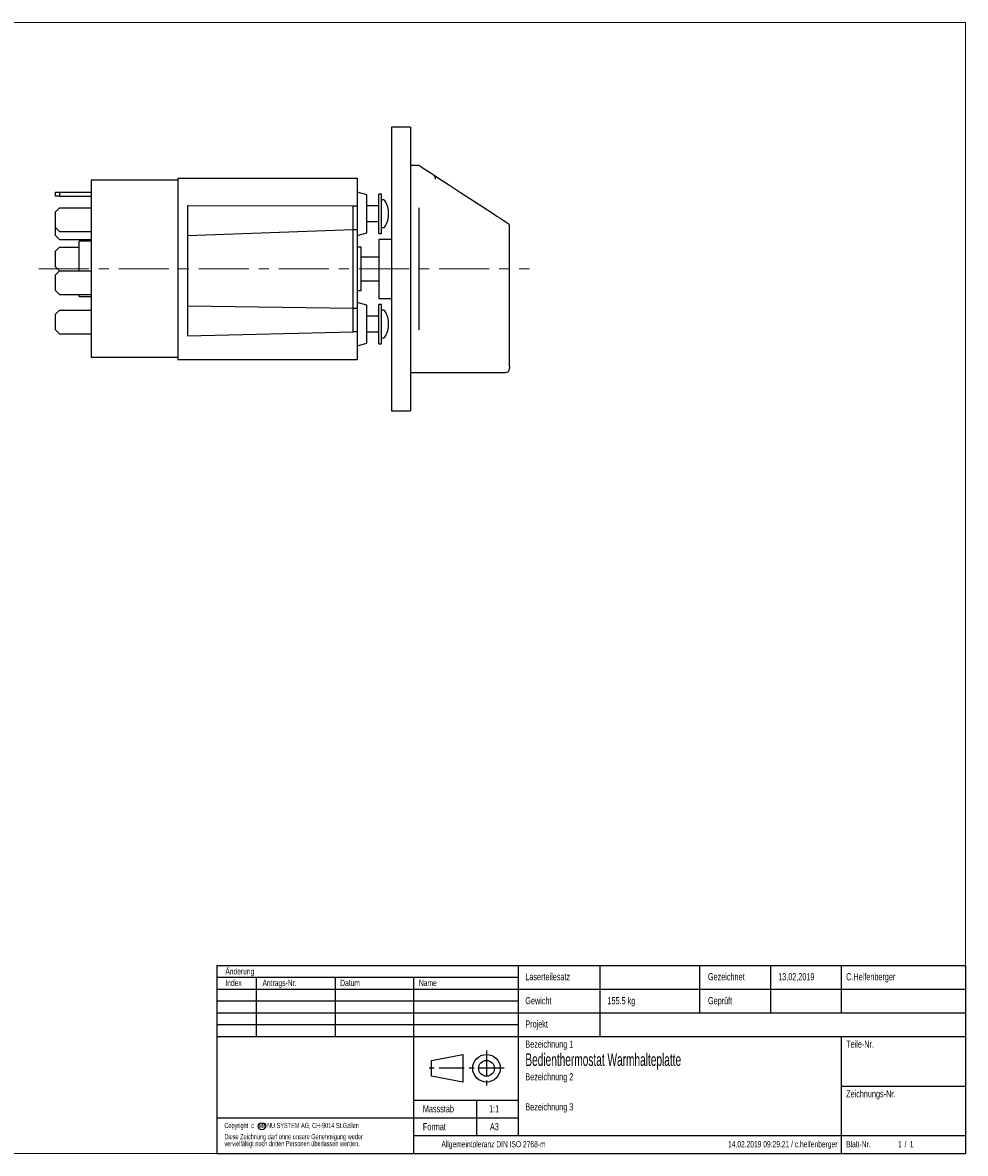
# Model space of a CAD drawing. Header units: millimetres. Extents: x 5 to 415, y 5 to 292.
# Tile 2 of 2: x 176 to 415, y 5 to 292. Entities that reach past the tile are written whole.
import ezdxf

# ---------------------------------------------------------------- set-up
doc = ezdxf.new("R2010")
doc.units = ezdxf.units.MM
doc.linetypes.add('CENTER', pattern=[10.16, 6.35, -1.27, 1.27, -1.27])
doc.linetypes.add('CENTERX2', pattern=[20.32, 12.7, -2.54, 2.54, -2.54])
doc.layers.add('SLD-0', color=179, linetype='Continuous')
doc.styles.add('SLDTEXTSTYLE0', font='TXT', dxfattribs={"width": 0.638186})
doc.styles.add('SLDTEXTSTYLE1', font='TXT', dxfattribs={"width": 0.605})

# ---------------------------------------------------------------- blocks, each defined once
blk = doc.blocks.new('SW_NOTE_0')
at = {"layer": 'SLD-0', "color": 0, "char_height": 1.3229, "attachment_point": 1, "style": 'SLDTEXTSTYLE0'}
for s, insert in [('Copyright  c   MENU SYSTEM AG, CH-9014 St.Gallen', (0, 1.71)), ('vervielfältigt noch dritten Personen überlassen werden.', (0, -2.88)), ('Diese Zeichnung darf ohne unsere Genehmigung weder', (0, -1.12))]:
    blk.add_mtext(s, dxfattribs=dict(at, insert=insert))

msp = doc.modelspace()

# ---------------------------------------------------------------- linework, layer by layer
at = {"color": 7, "linetype": 'Continuous', "lineweight": 18}
for p, q in [((414.8, 292), (4.8, 292)), ((414.8, 5), (414.8, 292)), ((4.8, 5), (414.8, 5))]:
    msp.add_line(p, q, dxfattribs=at)
at = {"color": 7, "linetype": 'Continuous', "lineweight": 25}
for p, q in [((274, 265.49), (269.1, 265.49)), ((269.1, 265.49), (269.1, 193.49)), ((274, 265.49), (274, 193.49)), ((276.17, 255.75), (274, 255.75)), ((280, 253.25), (279.98, 253.26)), ((214.9, 251.99), (192.9, 251.99)), ((192.9, 251.99), (192.9, 206.99)), ((214.9, 252.49), (214.9, 251.99)), ((214.9, 252.49), (260.4, 252.49)), ((214.9, 251.99), (214.9, 206.99)), ((260.4, 252.49), (260.4, 245.49)), ((183.9, 247.99), (183.9, 248.99)), ((183.9, 248.99), (184.9, 248.99)), ((184.9, 247.99), (183.9, 247.99)), ((184.9, 248.99), (184.9, 247.99)), ((184.9, 248.99), (192.9, 248.99)), ((184.9, 247.99), (192.9, 247.99)), ((262.9, 248.32), (260.4, 248.99)), ((262.9, 238.66), (262.9, 248.32)), ((266.6, 248.49), (265.9, 248.49)), ((265.9, 243.49), (265.9, 248.49)), ((266.6, 243.49), (266.6, 248.49)), ((267.18, 246.99), (266.8, 246.99)), ((286.65, 248.91), (294.65, 243.69)), ((184.9, 244.99), (183.9, 243.99)), ((183.9, 239.99), (183.9, 243.99)), ((184.9, 244.99), (192.9, 244.99)), ((217.4, 245.59), (259.4, 245.49)), ((217.4, 245.59), (217.4, 238)), ((259.4, 239.49), (259.4, 245.49)), ((259.4, 245.49), (260.4, 245.49)), ((260.4, 245.49), (260.4, 239.49)), ((265.7, 245.49), (262.9, 245.49)), ((276.1, 244.98), (276.1, 214)), ((262.9, 241.49), (265.7, 241.49)), ((265.9, 238.49), (265.9, 243.49)), ((266.6, 238.49), (266.6, 243.49)), ((183.9, 239.99), (184.9, 238.99)), ((183.9, 237.99), (183.9, 239.99)), ((184.9, 238.99), (192.9, 238.99)), ((217.4, 238), (259.4, 239.49)), ((259.4, 219.49), (259.4, 239.49)), ((259.4, 239.49), (260.4, 239.49)), ((260.4, 239.49), (260.4, 219.49)), ((260.4, 237.99), (262.9, 238.66)), ((265.9, 238.49), (266.6, 238.49)), ((266.8, 239.99), (267.18, 239.99)), ((299.1, 204.69), (299.1, 240.25)), ((183.9, 237.99), (184.9, 236.99)), ((184.9, 236.99), (192.9, 236.99)), ((192.9, 236.49), (189.9, 236.49)), ((189.9, 229.49), (189.9, 236.49)), ((217.4, 238), (217.4, 220.09)), ((269.1, 236.99), (265.9, 236.99)), ((265.9, 236.99), (265.9, 221.99)), ((184.9, 234.99), (183.9, 233.99)), ((183.9, 229.99), (183.9, 233.99)), ((184.9, 234.99), (189.9, 234.99)), ((261.4, 234.99), (260.4, 234.99)), ((261.4, 223.99), (261.4, 234.99)), ((265.9, 232.49), (261.4, 232.49)), ((183.9, 229.99), (184.9, 228.99)), ((184.9, 228.99), (183.9, 227.99)), ((183.9, 223.99), (183.9, 227.99)), ((184.9, 228.99), (192.9, 228.99)), ((189.9, 228.99), (189.9, 229.49)), ((183.9, 223.99), (184.9, 222.99)), ((260.4, 223.99), (261.4, 223.99)), ((261.4, 226.49), (265.9, 226.49)), ((184.9, 222.99), (192.9, 222.99)), ((189.9, 222.49), (189.9, 222.99)), ((189.9, 222.49), (192.9, 222.49)), ((265.9, 221.99), (269.1, 221.99)), ((184.9, 218.99), (183.9, 217.99)), ((184.9, 218.99), (192.9, 218.99)), ((217.4, 220.09), (259.4, 219.49)), ((217.4, 220.09), (217.4, 212.49)), ((259.4, 213.49), (259.4, 219.49)), ((259.4, 219.49), (260.4, 219.49)), ((262.9, 220.32), (260.4, 220.99)), ((260.4, 219.49), (260.4, 213.49)), ((262.9, 210.66), (262.9, 220.32)), ((266.6, 220.49), (265.9, 220.49)), ((265.9, 215.59), (265.9, 220.49)), ((266.6, 215.59), (266.6, 220.49)), ((267.18, 218.99), (266.8, 218.99)), ((183.9, 213.99), (183.9, 217.99)), ((265.7, 217.49), (262.9, 217.49)), ((265.9, 210.49), (265.9, 215.59)), ((266.6, 210.49), (266.6, 215.59)), ((183.9, 213.99), (184.9, 212.99)), ((184.9, 212.99), (192.9, 212.99)), ((217.4, 212.49), (259.4, 213.49)), ((260.4, 213.49), (259.4, 213.49)), ((260.4, 213.49), (260.4, 206.49)), ((262.9, 213.49), (265.7, 213.49)), ((260.4, 209.99), (262.9, 210.66)), ((265.9, 210.49), (266.6, 210.49)), ((266.8, 211.99), (267.18, 211.99)), ((214.9, 206.99), (192.9, 206.99)), ((214.9, 206.99), (214.9, 206.49)), ((214.9, 206.49), (260.4, 206.49)), ((299.1, 204.69), (299.1, 204.19)), ((274, 203.19), (298.1, 203.19)), ((269.1, 193.49), (274, 193.49))]:
    msp.add_line(p, q, dxfattribs=at)
at = {"color": 7, "linetype": 'Continuous', "lineweight": 25, "flags": 128}
for points in [[(276.17, 255.75), (276.32, 255.64), (276.57, 255.48), (276.92, 255.26), (277.35, 254.98), (277.87, 254.63), (278.49, 254.23), (279.19, 253.78), (279.98, 253.26)], [(279.98, 253.26), (280.82, 252.71), (281.71, 252.13), (282.65, 251.52), (283.62, 250.89), (284.61, 250.24), (285.62, 249.58), (286.65, 248.91)], [(294.65, 243.69), (295.27, 243.29), (295.88, 242.89), (296.46, 242.51), (297, 242.16), (297.47, 241.85), (297.88, 241.58), (298.21, 241.37), (298.45, 241.21), (298.6, 241.12), (298.65, 241.09)]]:
    msp.add_lwpolyline(points, dxfattribs=at)
at = {"color": 7, "linetype": 'Continuous', "lineweight": 25}
for centre, radius, start, end in [((279.08, 252.45), 1.22, 350.6318, 41.3851), ((266.8, 247.19), 0.2, 180, 270), ((267.18, 246.63), 0.36, 30.7572, 90), ((265.7, 245.69), 0.2, 270, 0), ((261.9, 243.49), 6.5, 0, 30.7572), ((265.7, 241.29), 0.2, 0, 90), ((261.9, 243.49), 6.5, 329.2428, 0), ((298.1, 240.25), 1, 0, 56.8887), ((266.8, 239.79), 0.2, 90, 180), ((267.18, 240.35), 0.36, 270, 329.2428), ((266.8, 219.19), 0.2, 180, 270), ((267.18, 218.63), 0.36, 30.7572, 90), ((261.9, 215.49), 6.5, 0, 30.7572), ((265.7, 217.69), 0.2, 270, 0), ((261.9, 215.49), 6.5, 329.2428, 0), ((265.7, 213.29), 0.2, 0, 90), ((266.8, 211.79), 0.2, 90, 180), ((267.18, 212.35), 0.36, 270, 329.2428), ((298.1, 204.19), 1, 270, 360)]:
    msp.add_arc(centre, radius, start, end, dxfattribs=at)
at = {"layer": 'SLD-0', "linetype": 'CENTERX2', "lineweight": 18}
msp.add_line((179.61, 229.49), (304.17, 229.49), dxfattribs=at)
at = {"layer": 'SLD-0'}
for p, q in [((224.8, 52.7), (414.8, 52.7)), ((224.8, 52.7), (224.8, 5)), ((301.3, 52.7), (301.3, 9.5)), ((322, 52.7), (322, 34.7)), ((347.3, 52.7), (347.3, 40.7)), ((365.3, 52.7), (365.3, 40.7)), ((383.3, 52.7), (383.3, 40.7)), ((414.8, 52.7), (414.8, 5)), ((224.8, 49.7), (301.3, 49.7)), ((234.8, 49.7), (234.8, 34.7)), ((254.8, 49.7), (254.8, 34.7)), ((274.7, 49.7), (274.7, 5)), ((224.8, 46.7), (414.8, 46.7)), ((224.8, 43.7), (301.3, 43.7)), ((224.8, 40.7), (414.8, 40.7)), ((224.8, 37.7), (301.3, 37.7)), ((224.8, 34.7), (414.8, 34.7)), ((383.3, 34.7), (383.3, 5)), ((279.25, 28.6), (287.25, 30.1)), ((287.25, 30.1), (287.25, 23.1)), ((279.25, 24.6), (279.25, 28.6)), ((287.25, 23.1), (279.25, 24.6)), ((383.3, 22.1), (414.8, 22.1)), ((274.7, 18.5), (301.3, 18.5)), ((290.7, 18.5), (290.7, 9.5)), ((224.8, 14), (301.3, 14)), ((274.7, 9.5), (414.8, 9.5)), ((224.8, 5), (414.8, 5))]:
    msp.add_line(p, q, dxfattribs=at)
at = {"layer": 'SLD-0', "linetype": 'CENTER'}
for p, q in [((293.25, 31.1), (293.25, 22.1)), ((297.75, 26.6), (278.25, 26.6))]:
    msp.add_line(p, q, dxfattribs=at)
at = {"layer": 'SLD-0'}
for centre, radius in [((293.25, 26.6), 3.5), ((293.25, 26.6), 2), ((236.23, 11.88), 0.9)]:
    msp.add_circle(centre, radius, dxfattribs=at)

# ---------------------------------------------------------------- block references
msp.add_blockref('SW_NOTE_0', (226.73, 11.03), dxfattribs=at)

# ---------------------------------------------------------------- texts
for s, insert, char_height, attachment_point, style in [('Änderung', (226.97, 52), 1.587, 1, 'SLDTEXTSTYLE0'), ('Index', (226.97, 49.07), 1.587, 1, 'SLDTEXTSTYLE0'), ('Antrags-Nr.', (236.4, 49.07), 1.5875, 1, 'SLDTEXTSTYLE0'), ('Datum', (256.13, 49.07), 1.587, 1, 'SLDTEXTSTYLE0'), ('Name', (276.1, 49.07), 1.587, 1, 'SLDTEXTSTYLE0'), ('Laserteilesatz', (303.11, 50.74), 1.8034, 1, 'SLDTEXTSTYLE0'), ('Gezeichnet', (349.46, 50.74), 1.803, 1, 'SLDTEXTSTYLE0'), ('13,02,2019', (367.28, 50.74), 1.803, 1, 'SLDTEXTSTYLE0'), ('C.Helfenberger', (384.54, 50.74), 1.8034, 1, 'SLDTEXTSTYLE0'), ('Gewicht', (303.11, 44.66), 1.803, 1, 'SLDTEXTSTYLE0'), ('155.5 kg', (323.95, 44.66), 1.803, 1, 'SLDTEXTSTYLE0'), ('Geprüft', (349.46, 44.66), 1.803, 1, 'SLDTEXTSTYLE0'), ('Projekt', (303.11, 38.74), 1.803, 1, 'SLDTEXTSTYLE0'), ('Bezeichnung 1', (303.11, 33.63), 1.8034, 1, 'SLDTEXTSTYLE0'), ('Teile-Nr.', (384.54, 33.63), 1.803, 1, 'SLDTEXTSTYLE0'), ('Bedienthermostat Warmhalteplatte', (303.11, 30.38), 3.175, 1, 'SLDTEXTSTYLE1'), ('Bezeichnung 2', (303.11, 25.36), 1.8034, 1, 'SLDTEXTSTYLE0'), ('Zeichnungs-Nr.', (384.54, 21.04), 1.8034, 1, 'SLDTEXTSTYLE0'), ('Massstab', (277.11, 17.23), 1.803, 1, 'SLDTEXTSTYLE0'), ('1:1', (293.91, 17.23), 1.803, 1, 'SLDTEXTSTYLE0'), ('Bezeichnung 3', (303.11, 17.71), 1.8034, 1, 'SLDTEXTSTYLE0'), ('Format', (277.11, 12.67), 1.803, 1, 'SLDTEXTSTYLE0'), ('A3', (294.13, 12.67), 1.803, 1, 'SLDTEXTSTYLE0'), ('Allgemeintoleranz DIN ISO 2768-m', (295.03, 8.13), 1.5875, 2, 'SLDTEXTSTYLE0'), ('14.02.2019 09:29:21 / c.helfenberger', (382.33, 8.13), 1.5875, 3, 'SLDTEXTSTYLE0'), ('Blatt-Nr.', (384.54, 8.13), 1.587, 1, 'SLDTEXTSTYLE0'), ('1', (397.71, 8.13), 1.59, 1, 'SLDTEXTSTYLE0'), ('/', (399.36, 8.13), 1.59, 1, 'SLDTEXTSTYLE0'), ('1', (400.69, 8.13), 1.59, 1, 'SLDTEXTSTYLE0')]:
    msp.add_mtext(s, dxfattribs=dict(at, insert=insert, char_height=char_height, attachment_point=attachment_point, style=style))

doc.saveas('drawing.dxf')
